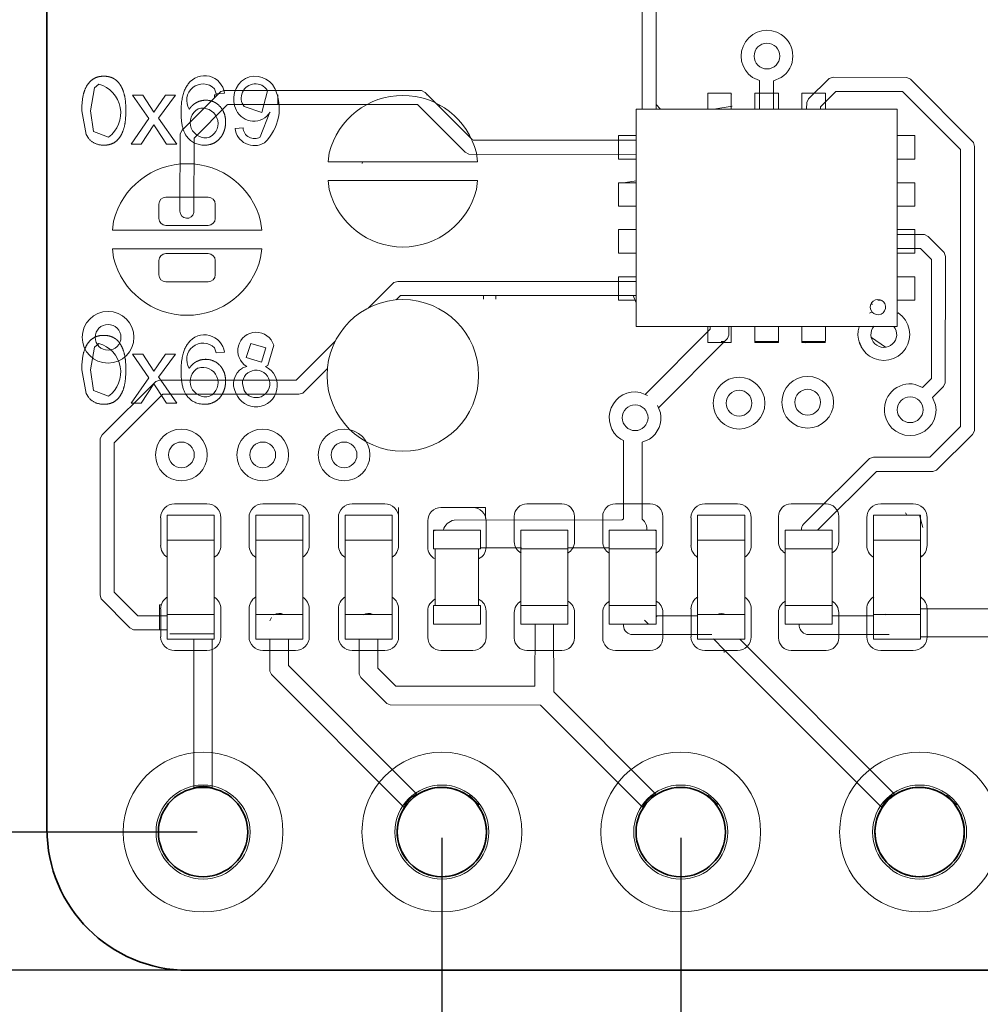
# Model space of a CAD drawing. Header units: millimetres. Extents: x 1876.7 to 1920.2, y 2.1 to 63.1.
# Tile 3 of 7: x 1890.2 to 1900.4, y 15.1 to 25.6. Entities that reach past the tile are written whole.
import ezdxf

# ---------------------------------------------------------------- set-up
doc = ezdxf.new("R2010")
doc.units = ezdxf.units.MM
doc.header["$MEASUREMENT"] = 0
for name, color, linetype, lineweight in [('尺寸线层', 3, 'Continuous', 18), ('粗实线层', 7, 'Continuous', 35), ('细实线层', 7, 'Continuous', 18)]:
    doc.layers.add(name, color=color, linetype=linetype, lineweight=lineweight)
doc.styles.add('标准', font='simfang.ttf', dxfattribs={"width": 0.667})
doc.dimstyles.new('STANDARD_ACAD', dxfattribs={"dimtxt": 0.18, "dimasz": 0.18, "dimexe": 0.18, "dimexo": 0.0625, "dimgap": 0.09, "dimtad": 0, "dimtih": 1, "dimtoh": 1, "dimdec": 4, "dimzin": 0, "dimdsep": 46, "dimtxsty": 'Standard', "dimcen": 0.09, "dimadec": 0, "dimazin": 0, "dimtfac": 1, "dimtdec": 4, "dimtofl": 0, "dimtmove": 0, "dimatfit": 3, "dimfxl": 1, "dimtolj": 1, "dimtzin": 0, "dimarcsym": 0})

# ---------------------------------------------------------------- blocks, each defined once
blk = doc.blocks.new('*D79')
at = {"layer": 'Defpoints', "color": 0, "transparency": 16777216}
for p in [(1891.966, 31.453), (1885.069, 15.453), (1891.966, 15.453)]:
    blk.add_point(p, dxfattribs=at)
at = {"layer": '尺寸线层', "color": 0, "lineweight": -2, "transparency": 16777216}
for p, q in [((1891.903, 31.453), (1884.889, 31.453)), ((1885.069, 29.453), (1885.069, 24.554)), ((1885.069, 17.453), (1885.069, 22.351)), ((1891.903, 15.453), (1884.889, 15.453))]:
    blk.add_line(p, q, dxfattribs=at)
at = {"layer": '尺寸线层', "color": 0, "transparency": 16777216}
for points in [[(1884.736, 29.453), (1885.402, 29.453), (1885.069, 31.453)], [(1884.736, 17.453), (1885.402, 17.453), (1885.069, 15.453)]]:
    blk.add_solid(points, dxfattribs=at)
at = {"layer": '尺寸线层', "color": 0, "transparency": 16777216, "insert": (1885.069, 23.453), "char_height": 2, "attachment_point": 5, "style": '标准'}
blk.add_mtext('\\A1;16', dxfattribs=at)
blk = doc.blocks.new('*D105')
at = {"layer": 'Defpoints', "color": 0, "transparency": 16777216}
for p in [(1887.875, 31.453), (1892.966, 31.453), (1892.966, 28.953)]:
    blk.add_point(p, dxfattribs=at)
at = {"layer": '尺寸线层', "color": 0, "lineweight": -2, "transparency": 16777216}
for p, q in [((1887.875, 33.453), (1887.875, 35.453)), ((1892.903, 31.453), (1887.695, 31.453)), ((1892.903, 28.953), (1887.695, 28.953)), ((1887.875, 26.953), (1887.875, 24.953))]:
    blk.add_line(p, q, dxfattribs=at)
at = {"layer": '尺寸线层', "color": 0, "transparency": 16777216}
for points in [[(1887.542, 33.453), (1888.208, 33.453), (1887.875, 31.453)], [(1887.542, 26.953), (1888.208, 26.953), (1887.875, 28.953)]]:
    blk.add_solid(points, dxfattribs=at)
at = {"layer": '尺寸线层', "color": 0, "transparency": 16777216, "insert": (1887.875, 30.203), "char_height": 2, "attachment_point": 5, "style": '标准'}
blk.add_mtext('\\A1;2.5', dxfattribs=at)
blk = doc.blocks.new('*D106')
at = {"layer": 'Defpoints', "color": 0, "transparency": 16777216}
for p in [(1892.126, 16.923), (1889.489, 15.453), (1892.126, 15.453)]:
    blk.add_point(p, dxfattribs=at)
at = {"layer": '尺寸线层', "color": 0, "lineweight": -2, "transparency": 16777216}
for p, q in [((1889.489, 18.923), (1889.489, 20.923)), ((1892.063, 16.923), (1889.309, 16.923)), ((1892.063, 15.453), (1889.309, 15.453)), ((1889.489, 13.453), (1889.489, 11.453)), ((1889.489, 11.453), (1887.489, 11.453))]:
    blk.add_line(p, q, dxfattribs=at)
at = {"layer": '尺寸线层', "color": 0, "transparency": 16777216}
for points in [[(1889.156, 18.923), (1889.823, 18.923), (1889.489, 16.923)], [(1889.156, 13.453), (1889.823, 13.453), (1889.489, 15.453)]]:
    blk.add_solid(points, dxfattribs=at)
at = {"layer": '尺寸线层', "color": 0, "transparency": 16777216, "insert": (1885.616, 11.453), "char_height": 2, "attachment_point": 5, "style": '标准'}
blk.add_mtext('\\A1;1.47', dxfattribs=at)
blk = doc.blocks.new('*D107')
at = {"layer": 'Defpoints', "color": 0, "transparency": 16777216}
for p in [(1894.666, 16.923), (1897.206, 16.923), (1897.206, 13.638)]:
    blk.add_point(p, dxfattribs=at)
at = {"layer": '尺寸线层', "color": 0, "lineweight": -2, "transparency": 16777216}
for p, q in [((1894.666, 16.86), (1894.666, 13.458)), ((1897.206, 16.86), (1897.206, 13.458)), ((1892.666, 13.638), (1890.666, 13.638)), ((1899.206, 13.638), (1901.206, 13.638))]:
    blk.add_line(p, q, dxfattribs=at)
at = {"layer": '尺寸线层', "color": 0, "transparency": 16777216}
for points in [[(1892.666, 13.971), (1892.666, 13.304), (1894.666, 13.638)], [(1899.206, 13.971), (1899.206, 13.304), (1897.206, 13.638)]]:
    blk.add_solid(points, dxfattribs=at)
at = {"layer": '尺寸线层', "color": 0, "transparency": 16777216, "insert": (1895.936, 11.813), "char_height": 2, "attachment_point": 5, "style": '标准'}
blk.add_mtext('\\A1;2.54', dxfattribs=at)

msp = doc.modelspace()

# ---------------------------------------------------------------- linework, layer by layer
at = {"layer": '粗实线层'}
for p, q in [((1890.466, 29.953), (1890.466, 16.953)), ((1891.966, 15.453), (1904.966, 15.453))]:
    msp.add_line(p, q, dxfattribs=at)
for centre in [(1892.126, 16.923), (1894.666, 16.923), (1897.206, 16.923), (1899.746, 16.923)]:
    msp.add_circle(centre, 0.475, dxfattribs=at)
at = {"layer": '粗实线层', "extrusion": (0, 0, -1)}
for centre in [(-1892.126, 16.923), (-1897.206, 16.923)]:
    msp.add_circle(centre, 0.475, dxfattribs=at)
for centre, start, end in [((-1894.666, 16.923), 63, 153), ((-1899.746, 16.923), 63, 153), ((-1894.666, 16.923), 153, 63), ((-1899.746, 16.923), 270, 63), ((-1899.746, 16.923), 153, 243), ((-1899.746, 16.923), 243, 270)]:
    msp.add_arc(centre, 0.475, start, end, dxfattribs=at)
at = {"layer": '粗实线层'}
msp.add_arc((1891.966, 16.953), 1.5, 180, 270, dxfattribs=at)
at = {"layer": '细实线层'}
for p, q in [((1896.795, 24.61), (1896.796, 25.931)), ((1896.944, 25.885), (1896.943, 24.612)), ((1898.044, 24.913), (1897.97, 24.944)), ((1898.275, 24.944), (1898.194, 24.91)), ((1898.566, 24.719), (1898.784, 24.935)), ((1898.784, 24.935), (1898.826, 24.948)), ((1898.826, 24.948), (1899.61, 24.946)), ((1899.61, 24.946), (1899.649, 24.926)), ((1899.649, 24.926), (1900.318, 24.254)), ((1890.928, 24.592), (1890.973, 24.835)), ((1890.973, 24.835), (1891.017, 24.874)), ((1892.248, 24.826), (1892.266, 24.773)), ((1898.044, 24.611), (1898.044, 24.913)), ((1898.194, 24.91), (1898.193, 24.61)), ((1891.485, 24.758), (1891.375, 24.758)), ((1891.375, 24.758), (1891.551, 24.508)), ((1891.565, 24.636), (1891.485, 24.758)), ((1891.728, 24.758), (1891.641, 24.635)), ((1891.654, 24.513), (1891.834, 24.758)), ((1891.834, 24.758), (1891.728, 24.758)), ((1891.903, 24.386), (1892.314, 24.795)), ((1892.248, 24.762), (1892.281, 24.762)), ((1892.248, 24.729), (1892.248, 24.762)), ((1892.266, 24.773), (1892.354, 24.78)), ((1892.314, 24.795), (1892.356, 24.808)), ((1892.356, 24.808), (1892.898, 24.807)), ((1892.812, 24.805), (1892.752, 24.574)), ((1892.905, 24.807), (1894.45, 24.806)), ((1892.923, 24.658), (1892.923, 24.762)), ((1894.45, 24.806), (1894.489, 24.786)), ((1894.489, 24.786), (1894.991, 24.284)), ((1894.503, 24.762), (1894.51, 24.762)), ((1897.494, 24.778), (1897.744, 24.778)), ((1897.494, 24.611), (1897.494, 24.778)), ((1897.744, 24.778), (1897.744, 24.61)), ((1897.748, 24.762), (1897.751, 24.762)), ((1897.994, 24.61), (1897.994, 24.778)), ((1897.994, 24.778), (1898.244, 24.778)), ((1898.244, 24.778), (1898.244, 24.613)), ((1898.494, 24.61), (1898.494, 24.778)), ((1898.494, 24.778), (1898.744, 24.778)), ((1898.546, 24.681), (1898.566, 24.719)), ((1898.857, 24.798), (1898.694, 24.635)), ((1898.744, 24.778), (1898.744, 24.61)), ((1899.565, 24.798), (1898.857, 24.798)), ((1900.181, 24.181), (1899.565, 24.798)), ((1891.601, 24.578), (1891.565, 24.636)), ((1891.641, 24.635), (1891.601, 24.578)), ((1892.387, 24.658), (1892.031, 24.301)), ((1892.817, 24.658), (1892.389, 24.658)), ((1892.752, 24.574), (1892.562, 24.636)), ((1894.405, 24.658), (1892.821, 24.658)), ((1894.913, 24.15), (1894.405, 24.658)), ((1894.64, 24.652), (1894.64, 24.634)), ((1899.507, 24.61), (1896.732, 24.61)), ((1896.732, 24.61), (1896.732, 22.299)), ((1896.801, 24.61), (1896.795, 24.614)), ((1896.943, 24.66), (1896.991, 24.61)), ((1897.753, 24.64), (1897.557, 24.61)), ((1898.545, 24.611), (1898.546, 24.681)), ((1898.694, 24.635), (1898.694, 24.61)), ((1899.507, 22.299), (1899.507, 24.61)), ((1890.837, 24.592), (1890.883, 24.34)), ((1890.96, 24.372), (1890.928, 24.592)), ((1891.551, 24.508), (1891.361, 24.238)), ((1891.847, 24.238), (1891.654, 24.513)), ((1892.838, 24.576), (1892.734, 24.313)), ((1891.467, 24.238), (1891.604, 24.443)), ((1891.604, 24.443), (1891.632, 24.4)), ((1891.632, 24.4), (1891.739, 24.238)), ((1892.552, 24.412), (1892.467, 24.404)), ((1890.883, 24.34), (1890.908, 24.3)), ((1891.122, 24.31), (1890.96, 24.372)), ((1891.881, 23.523), (1891.882, 24.347)), ((1891.882, 24.347), (1891.903, 24.386)), ((1892.031, 24.301), (1892.029, 23.508)), ((1896.544, 24.328), (1896.736, 24.328)), ((1896.544, 24.078), (1896.544, 24.328)), ((1899.51, 24.328), (1899.694, 24.328)), ((1899.694, 24.328), (1899.694, 24.078)), ((1891.361, 24.238), (1891.467, 24.238)), ((1891.739, 24.238), (1891.847, 24.238)), ((1894.997, 24.278), (1896.732, 24.278)), ((1899.511, 24.246), (1899.507, 24.246)), ((1900.318, 24.254), (1900.331, 24.213)), ((1900.331, 24.213), (1900.329, 21.188)), ((1893.457, 24.049), (1893.469, 24.145)), ((1894.951, 24.129), (1894.913, 24.15)), ((1896.737, 24.128), (1894.951, 24.129)), ((1895.033, 24.145), (1895.045, 24.049)), ((1900.181, 21.234), (1900.181, 24.181)), ((1895.045, 24.049), (1893.457, 24.049)), ((1893.817, 24.031), (1893.823, 24.049)), ((1896.733, 24.078), (1896.544, 24.078)), ((1899.694, 24.078), (1899.507, 24.078)), ((1893.469, 23.754), (1893.457, 23.85)), ((1893.457, 23.85), (1895.045, 23.85)), ((1895.045, 23.85), (1895.033, 23.754)), ((1896.544, 23.577), (1896.544, 23.827)), ((1896.544, 23.827), (1896.732, 23.827)), ((1896.619, 23.829), (1896.733, 23.848)), ((1899.507, 23.827), (1899.694, 23.827)), ((1899.694, 23.827), (1899.694, 23.577)), ((1891.731, 23.673), (1892.181, 23.673)), ((1896.736, 23.726), (1896.733, 23.725)), ((1891.656, 23.598), (1891.656, 23.448)), ((1892.256, 23.598), (1892.256, 23.448)), ((1896.737, 23.577), (1896.544, 23.577)), ((1899.694, 23.577), (1899.51, 23.577)), ((1891.162, 23.322), (1891.174, 23.418)), ((1892.181, 23.373), (1891.731, 23.373)), ((1892.738, 23.418), (1892.75, 23.322)), ((1892.75, 23.322), (1891.162, 23.322)), ((1896.544, 23.328), (1896.733, 23.328)), ((1896.544, 23.078), (1896.544, 23.328)), ((1896.727, 23.253), (1896.737, 23.253)), ((1899.508, 23.277), (1899.8, 23.276)), ((1899.512, 23.328), (1899.694, 23.328)), ((1899.694, 23.328), (1899.694, 23.078)), ((1899.8, 23.276), (1899.839, 23.256)), ((1899.839, 23.256), (1900.008, 23.084)), ((1891.174, 23.027), (1891.162, 23.123)), ((1891.162, 23.123), (1892.75, 23.123)), ((1891.731, 23.073), (1892.181, 23.073)), ((1892.75, 23.123), (1892.738, 23.027)), ((1896.732, 23.078), (1896.544, 23.078)), ((1899.755, 23.128), (1899.507, 23.128)), ((1899.511, 23.067), (1899.507, 23.067)), ((1899.694, 23.078), (1899.508, 23.078)), ((1899.871, 23.011), (1899.755, 23.128)), ((1900.008, 23.084), (1900.021, 23.043)), ((1900.021, 23.043), (1900.019, 21.698)), ((1891.656, 22.848), (1891.656, 22.998)), ((1892.256, 22.998), (1892.256, 22.848)), ((1899.871, 21.744), (1899.871, 23.011)), ((1896.544, 22.577), (1896.544, 22.827)), ((1896.544, 22.827), (1896.737, 22.827)), ((1899.51, 22.827), (1899.694, 22.827)), ((1899.694, 22.827), (1899.694, 22.577)), ((1892.181, 22.773), (1891.731, 22.773)), ((1893.882, 22.493), (1894.154, 22.765)), ((1894.154, 22.765), (1894.196, 22.777)), ((1894.196, 22.777), (1896.733, 22.776)), ((1894.227, 22.627), (1894.18, 22.581)), ((1896.732, 22.627), (1894.227, 22.627)), ((1895.108, 22.587), (1895.108, 22.627)), ((1895.238, 22.627), (1895.239, 22.587)), ((1896.732, 22.548), (1896.701, 22.627)), ((1899.507, 22.664), (1899.511, 22.664)), ((1896.733, 22.577), (1896.544, 22.577)), ((1899.337, 22.577), (1899.303, 22.577)), ((1899.694, 22.577), (1899.507, 22.577)), ((1899.213, 22.441), (1899.242, 22.453)), ((1899.513, 22.444), (1899.519, 22.441)), ((1896.732, 22.299), (1899.507, 22.299)), ((1897.494, 22.128), (1897.494, 22.299)), ((1897.519, 22.268), (1897.52, 22.299)), ((1897.717, 22.3), (1897.717, 22.207)), ((1897.744, 22.299), (1897.744, 22.128)), ((1897.994, 22.128), (1897.994, 22.299)), ((1898.244, 22.301), (1898.244, 22.128)), ((1898.494, 22.128), (1898.494, 22.299)), ((1898.744, 22.299), (1898.744, 22.138)), ((1896.827, 21.575), (1897.519, 22.268)), ((1897.717, 22.207), (1897.703, 22.171)), ((1899.105, 22.288), (1899.101, 22.288)), ((1890.973, 22.08), (1891.017, 22.119)), ((1892.585, 21.967), (1892.633, 22.119)), ((1892.633, 22.119), (1892.794, 22.07)), ((1892.814, 21.883), (1892.878, 22.099)), ((1893.115, 21.728), (1893.535, 22.147)), ((1897.703, 22.171), (1896.969, 21.434)), ((1897.744, 22.128), (1897.494, 22.128)), ((1897.637, 22.138), (1897.672, 22.138)), ((1897.994, 22.138), (1898.245, 22.138)), ((1898.244, 22.128), (1897.994, 22.128)), ((1898.744, 22.128), (1898.494, 22.128)), ((1898.499, 22.138), (1898.743, 22.138)), ((1898.535, 22.126), (1898.519, 22.138)), ((1899.105, 22.138), (1899.125, 22.089)), ((1899.385, 22.077), (1899.235, 22.181)), ((1890.928, 21.837), (1890.973, 22.08)), ((1891.485, 22.003), (1891.375, 22.003)), ((1891.375, 22.003), (1891.551, 21.754)), ((1891.565, 21.882), (1891.485, 22.003)), ((1891.728, 22.003), (1891.641, 21.881)), ((1891.654, 21.759), (1891.834, 22.003)), ((1891.834, 22.003), (1891.728, 22.003)), ((1892.248, 22.071), (1892.266, 22.019)), ((1892.266, 22.019), (1892.354, 22.026)), ((1892.794, 22.07), (1892.747, 21.919)), ((1899.6, 22.069), (1899.592, 22.068)), ((1891.601, 21.823), (1891.565, 21.882)), ((1891.641, 21.881), (1891.601, 21.823)), ((1892.747, 21.919), (1892.585, 21.967)), ((1892.791, 21.873), (1892.814, 21.883)), ((1890.837, 21.837), (1890.883, 21.585)), ((1890.96, 21.617), (1890.928, 21.837)), ((1892.59, 21.873), (1892.547, 21.857)), ((1893.449, 21.851), (1893.187, 21.59)), ((1891.053, 21.146), (1891.624, 21.715)), ((1891.551, 21.754), (1891.361, 21.483)), ((1891.467, 21.483), (1891.604, 21.689)), ((1891.604, 21.689), (1891.632, 21.645)), ((1891.624, 21.715), (1891.666, 21.728)), ((1891.672, 21.734), (1891.654, 21.759)), ((1891.666, 21.728), (1892.83, 21.728)), ((1891.847, 21.483), (1891.676, 21.728)), ((1892.562, 21.617), (1892.544, 21.691)), ((1892.836, 21.728), (1893.115, 21.728)), ((1899.699, 21.682), (1899.777, 21.65)), ((1899.777, 21.65), (1899.871, 21.744)), ((1900.019, 21.698), (1899.999, 21.659)), ((1890.883, 21.585), (1890.908, 21.546)), ((1891.122, 21.556), (1890.96, 21.617)), ((1891.697, 21.578), (1891.181, 21.061)), ((1891.632, 21.645), (1891.739, 21.483)), ((1893.146, 21.578), (1891.697, 21.578)), ((1893.187, 21.59), (1893.146, 21.578)), ((1896.774, 21.597), (1896.827, 21.575)), ((1896.852, 21.565), (1896.827, 21.575)), ((1899.999, 21.659), (1899.883, 21.544)), ((1891.361, 21.483), (1891.467, 21.483)), ((1891.739, 21.483), (1891.847, 21.483)), ((1899.883, 21.544), (1899.915, 21.466)), ((1896.969, 21.434), (1896.958, 21.459)), ((1896.969, 21.434), (1896.99, 21.381)), ((1899.855, 20.908), (1900.181, 21.234)), ((1900.309, 21.149), (1899.927, 20.77)), ((1900.329, 21.188), (1900.309, 21.149)), ((1891.031, 19.443), (1891.032, 21.107)), ((1891.032, 21.107), (1891.053, 21.146)), ((1891.181, 21.061), (1891.181, 19.474)), ((1896.596, 21.087), (1896.568, 21.099)), ((1896.596, 20.414), (1896.596, 21.087)), ((1896.874, 21.099), (1896.796, 21.067)), ((1896.796, 21.067), (1896.796, 20.416)), ((1898.513, 20.196), (1899.214, 20.895)), ((1899.214, 20.895), (1899.256, 20.908)), ((1899.256, 20.908), (1899.855, 20.908)), ((1899.287, 20.758), (1898.662, 20.134)), ((1899.886, 20.758), (1899.287, 20.758)), ((1899.927, 20.77), (1899.886, 20.758)), ((1891.823, 20.413), (1892.168, 20.413)), ((1892.763, 20.413), (1893.108, 20.413)), ((1893.713, 20.413), (1894.058, 20.413)), ((1894.204, 20.265), (1894.204, 20.373)), ((1894.656, 20.373), (1894.996, 20.373)), ((1894.996, 20.373), (1895.131, 20.373)), ((1895.131, 20.373), (1895.131, 20.255)), ((1895.571, 20.413), (1895.941, 20.413)), ((1896.511, 20.413), (1896.881, 20.413)), ((1896.596, 20.254), (1896.596, 20.408)), ((1896.796, 20.409), (1896.796, 20.251)), ((1897.463, 20.413), (1897.808, 20.413)), ((1898.381, 20.413), (1898.751, 20.413)), ((1899.333, 20.413), (1899.678, 20.413)), ((1899.612, 20.293), (1899.596, 20.318)), ((1891.676, 19.97), (1891.676, 20.265)), ((1891.746, 20.292), (1891.746, 20.246)), ((1892.246, 20.292), (1891.746, 20.292)), ((1891.746, 20.246), (1891.746, 20.074)), ((1892.246, 20.246), (1892.246, 20.292)), ((1892.246, 20.246), (1892.246, 20.074)), ((1892.316, 20.265), (1892.316, 19.97)), ((1892.616, 19.97), (1892.616, 20.265)), ((1892.686, 20.292), (1892.686, 20.246)), ((1893.186, 20.292), (1892.686, 20.292)), ((1892.686, 20.246), (1892.686, 20.074)), ((1893.186, 20.246), (1893.186, 20.292)), ((1893.186, 20.246), (1893.186, 20.074)), ((1893.256, 20.265), (1893.256, 19.97)), ((1893.566, 20.265), (1893.566, 19.97)), ((1893.636, 20.292), (1893.636, 20.246)), ((1894.136, 20.292), (1893.636, 20.292)), ((1893.636, 20.246), (1893.636, 20.074)), ((1894.136, 20.246), (1894.136, 20.292)), ((1894.136, 20.246), (1894.136, 20.074)), ((1894.206, 20.265), (1894.206, 19.97)), ((1894.516, 19.953), (1894.516, 20.233)), ((1894.796, 20.24), (1896.584, 20.243)), ((1895.136, 20.233), (1895.136, 19.953)), ((1895.436, 20.008), (1895.436, 20.278)), ((1896.076, 20.278), (1896.076, 20.008)), ((1896.376, 20.008), (1896.376, 20.278)), ((1896.584, 20.243), (1896.596, 20.254)), ((1896.796, 20.251), (1896.82, 20.226)), ((1897.016, 20.278), (1897.016, 20.008)), ((1897.316, 20.265), (1897.316, 19.97)), ((1897.386, 20.292), (1897.386, 20.246)), ((1897.886, 20.292), (1897.386, 20.292)), ((1897.386, 20.246), (1897.386, 20.074)), ((1897.886, 20.246), (1897.886, 20.292)), ((1897.886, 20.246), (1897.886, 20.074)), ((1897.956, 20.265), (1897.956, 19.97)), ((1898.246, 20.008), (1898.246, 20.278)), ((1898.886, 20.278), (1898.886, 20.008)), ((1899.186, 20.265), (1899.186, 19.97)), ((1899.256, 20.292), (1899.256, 20.246)), ((1899.756, 20.292), (1899.256, 20.292)), ((1899.256, 20.246), (1899.256, 20.074)), ((1899.744, 20.292), (1899.781, 20.162)), ((1899.756, 20.246), (1899.756, 20.292)), ((1899.756, 20.246), (1899.756, 20.074)), ((1899.826, 20.265), (1899.826, 19.97)), ((1894.596, 20.133), (1894.576, 20.133)), ((1894.576, 19.933), (1894.576, 20.133)), ((1894.586, 20.133), (1894.596, 20.126)), ((1895.056, 20.133), (1894.596, 20.133)), ((1895.076, 20.133), (1895.056, 20.133)), ((1895.076, 19.933), (1895.076, 20.133)), ((1895.506, 20.133), (1895.506, 20.098)), ((1896.006, 20.133), (1895.506, 20.133)), ((1896.006, 20.098), (1896.006, 20.133)), ((1896.446, 20.133), (1896.446, 20.098)), ((1896.946, 20.133), (1896.446, 20.133)), ((1896.926, 20.133), (1896.948, 20.122)), ((1896.946, 20.098), (1896.946, 20.133)), ((1898.316, 20.133), (1898.316, 20.098)), ((1898.816, 20.133), (1898.316, 20.133)), ((1898.816, 20.098), (1898.816, 20.133)), ((1891.746, 20.074), (1891.746, 20.028)), ((1892.246, 20.028), (1891.746, 20.028)), ((1891.746, 20.028), (1891.746, 19.237)), ((1892.246, 20.074), (1892.246, 20.028)), ((1892.246, 20.028), (1892.246, 19.237)), ((1892.686, 20.074), (1892.686, 20.028)), ((1893.186, 20.028), (1892.686, 20.028)), ((1892.686, 20.028), (1892.686, 19.237)), ((1893.186, 20.074), (1893.186, 20.028)), ((1893.186, 20.028), (1893.186, 19.237)), ((1893.636, 20.074), (1893.636, 20.028)), ((1894.136, 20.028), (1893.636, 20.028)), ((1893.636, 20.028), (1893.636, 19.237)), ((1894.136, 20.074), (1894.136, 20.028)), ((1894.136, 20.028), (1894.136, 19.237)), ((1895.506, 20.098), (1895.506, 19.968)), ((1896.006, 20.098), (1896.006, 19.968)), ((1896.446, 20.098), (1896.446, 19.968)), ((1896.946, 20.098), (1896.946, 19.968)), ((1897.386, 20.074), (1897.386, 20.028)), ((1897.886, 20.028), (1897.386, 20.028)), ((1897.386, 20.028), (1897.386, 19.237)), ((1897.886, 20.074), (1897.886, 20.028)), ((1897.886, 20.028), (1897.886, 19.237)), ((1898.316, 20.098), (1898.316, 19.968)), ((1898.816, 20.098), (1898.816, 19.968)), ((1899.256, 20.074), (1899.256, 20.028)), ((1899.256, 20.028), (1899.256, 19.237)), ((1899.756, 20.028), (1899.256, 20.028)), ((1899.756, 20.074), (1899.756, 20.028)), ((1899.756, 20.028), (1899.756, 19.237)), ((1894.576, 19.933), (1894.596, 19.933)), ((1894.596, 19.333), (1894.596, 19.933)), ((1894.596, 19.933), (1895.056, 19.933)), ((1895.056, 19.933), (1895.076, 19.933)), ((1895.056, 19.933), (1895.056, 19.333)), ((1895.511, 19.945), (1895.077, 19.945)), ((1895.506, 19.968), (1895.506, 19.933)), ((1896.006, 19.933), (1895.506, 19.933)), ((1895.506, 19.933), (1895.506, 19.333)), ((1896.006, 19.968), (1896.006, 19.933)), ((1896.446, 19.945), (1896.006, 19.945)), ((1896.006, 19.933), (1896.006, 19.333)), ((1896.446, 19.968), (1896.446, 19.933)), ((1896.946, 19.933), (1896.446, 19.933)), ((1896.446, 19.933), (1896.446, 19.333)), ((1896.946, 19.968), (1896.946, 19.933)), ((1896.946, 19.933), (1896.946, 19.333)), ((1898.316, 19.968), (1898.316, 19.933)), ((1898.816, 19.933), (1898.316, 19.933)), ((1898.316, 19.933), (1898.316, 19.333)), ((1898.816, 19.968), (1898.816, 19.933)), ((1898.816, 19.933), (1898.816, 19.333)), ((1899.768, 19.853), (1899.756, 19.868)), ((1891.181, 19.474), (1891.432, 19.223)), ((1891.043, 19.401), (1891.031, 19.443)), ((1891.348, 19.094), (1891.043, 19.401)), ((1891.664, 19.337), (1891.682, 19.337)), ((1891.664, 19.073), (1891.664, 19.337)), ((1891.676, 19), (1891.676, 19.295)), ((1892.316, 19.295), (1892.316, 19)), ((1892.616, 19), (1892.616, 19.295)), ((1893.256, 19.295), (1893.256, 19)), ((1893.566, 19.295), (1893.566, 19)), ((1894.206, 19.295), (1894.206, 19)), ((1894.516, 18.993), (1894.516, 19.273)), ((1894.596, 19.333), (1894.576, 19.333)), ((1894.576, 19.133), (1894.576, 19.333)), ((1895.056, 19.333), (1894.596, 19.333)), ((1895.076, 19.333), (1895.056, 19.333)), ((1895.076, 19.133), (1895.076, 19.333)), ((1895.136, 19.273), (1895.136, 18.993)), ((1896.006, 19.333), (1895.506, 19.333)), ((1895.506, 19.333), (1895.506, 19.298)), ((1895.506, 19.298), (1895.506, 19.168)), ((1896.006, 19.333), (1896.006, 19.298)), ((1896.006, 19.298), (1896.006, 19.168)), ((1896.946, 19.333), (1896.446, 19.333)), ((1896.446, 19.333), (1896.446, 19.298)), ((1896.446, 19.298), (1896.446, 19.168)), ((1896.946, 19.333), (1896.946, 19.298)), ((1896.946, 19.298), (1896.946, 19.168)), ((1897.316, 19.295), (1897.316, 19)), ((1897.956, 19.295), (1897.956, 19)), ((1898.816, 19.333), (1898.316, 19.333)), ((1898.316, 19.333), (1898.316, 19.298)), ((1898.316, 19.298), (1898.316, 19.168)), ((1898.816, 19.333), (1898.816, 19.298)), ((1898.816, 19.298), (1898.816, 19.168)), ((1899.186, 19.295), (1899.186, 19)), ((1899.759, 19.295), (1900.707, 19.296)), ((1899.826, 19.295), (1899.826, 19)), ((1891.432, 19.223), (1891.746, 19.222)), ((1892.246, 19.237), (1891.746, 19.237)), ((1891.746, 19.237), (1891.746, 19.191)), ((1891.746, 19.191), (1891.746, 19.019)), ((1892.246, 19.237), (1892.246, 19.191)), ((1892.246, 19.191), (1892.246, 19.019)), ((1892.686, 19.237), (1892.686, 19.191)), ((1893.186, 19.237), (1892.686, 19.237)), ((1892.686, 19.191), (1892.686, 19.019)), ((1892.838, 19.167), (1892.853, 19.203)), ((1893.186, 19.237), (1893.186, 19.191)), ((1893.186, 19.191), (1893.186, 19.019)), ((1893.636, 19.237), (1893.636, 19.191)), ((1894.136, 19.237), (1893.636, 19.237)), ((1893.636, 19.191), (1893.636, 19.019)), ((1894.136, 19.237), (1894.136, 19.191)), ((1894.136, 19.191), (1894.136, 19.019)), ((1895.436, 19.258), (1895.436, 18.988)), ((1895.506, 19.168), (1895.506, 19.133)), ((1896.006, 19.168), (1896.006, 19.133)), ((1896.076, 19.258), (1896.076, 18.988)), ((1896.376, 19.258), (1896.376, 18.988)), ((1896.446, 19.168), (1896.446, 19.133)), ((1896.863, 19.133), (1896.822, 19.174)), ((1896.946, 19.222), (1896.954, 19.216)), ((1896.946, 19.168), (1896.946, 19.133)), ((1897.386, 19.222), (1896.951, 19.221)), ((1897.016, 19.258), (1897.016, 18.988)), ((1897.886, 19.237), (1897.386, 19.237)), ((1897.386, 19.237), (1897.386, 19.191)), ((1897.386, 19.191), (1897.386, 19.019)), ((1897.886, 19.237), (1897.886, 19.191)), ((1897.886, 19.191), (1897.886, 19.019)), ((1898.246, 19.258), (1898.246, 18.988)), ((1898.316, 19.168), (1898.316, 19.133)), ((1898.816, 19.221), (1899.256, 19.222)), ((1898.816, 19.168), (1898.816, 19.133)), ((1898.886, 19.258), (1898.886, 18.988)), ((1899.256, 19.237), (1899.256, 19.191)), ((1899.756, 19.237), (1899.256, 19.237)), ((1899.256, 19.191), (1899.256, 19.019)), ((1899.381, 19.231), (1899.388, 19.238)), ((1899.756, 19.237), (1899.756, 19.191)), ((1899.756, 19.191), (1899.756, 19.019)), ((1891.386, 19.074), (1891.348, 19.094)), ((1891.749, 19.073), (1891.386, 19.074)), ((1894.576, 19.133), (1894.596, 19.133)), ((1894.596, 19.133), (1895.056, 19.133)), ((1895.056, 19.133), (1895.076, 19.133)), ((1896.006, 19.133), (1895.506, 19.133)), ((1895.656, 18.473), (1895.658, 19.133)), ((1895.854, 19.133), (1895.856, 18.414)), ((1896.946, 19.133), (1896.446, 19.133)), ((1898.816, 19.133), (1898.316, 19.133)), ((1891.746, 19.019), (1891.746, 18.973)), ((1892.246, 18.973), (1891.746, 18.973)), ((1891.774, 19.031), (1892.246, 19.031)), ((1892.028, 17.397), (1892.028, 18.973)), ((1892.224, 18.973), (1892.224, 17.397)), ((1892.246, 19.019), (1892.246, 18.973)), ((1892.686, 19.019), (1892.686, 18.973)), ((1893.186, 18.973), (1892.686, 18.973)), ((1892.838, 18.633), (1892.838, 18.973)), ((1893.035, 18.977), (1893.036, 18.694)), ((1893.186, 19.019), (1893.186, 18.973)), ((1893.636, 19.019), (1893.636, 18.973)), ((1894.136, 18.973), (1893.636, 18.973)), ((1893.788, 18.603), (1893.788, 18.973)), ((1893.985, 18.973), (1893.986, 18.664)), ((1894.136, 19.019), (1894.136, 18.973)), ((1897.537, 19.023), (1896.676, 19.024)), ((1897.386, 19.019), (1897.386, 18.973)), ((1897.886, 18.973), (1897.386, 18.973)), ((1897.672, 18.858), (1897.553, 18.977)), ((1897.839, 18.971), (1899.48, 17.327)), ((1897.886, 19.019), (1897.886, 18.973)), ((1899.423, 19.023), (1898.546, 19.024)), ((1899.256, 19.019), (1899.256, 18.973)), ((1899.756, 18.973), (1899.256, 18.973)), ((1899.756, 19.019), (1899.756, 18.973)), ((1903.076, 18.998), (1899.761, 19)), ((1892.168, 18.853), (1891.823, 18.853)), ((1893.108, 18.853), (1892.763, 18.853)), ((1894.058, 18.853), (1893.713, 18.853)), ((1894.996, 18.853), (1894.656, 18.853)), ((1895.941, 18.853), (1895.571, 18.853)), ((1896.881, 18.853), (1896.511, 18.853)), ((1897.808, 18.853), (1897.463, 18.853)), ((1897.669, 18.85), (1897.669, 18.831)), ((1899.341, 17.188), (1897.679, 18.851)), ((1898.751, 18.853), (1898.381, 18.853)), ((1899.678, 18.853), (1899.333, 18.853)), ((1893.036, 18.694), (1894.4, 17.327)), ((1893.986, 18.664), (1894.177, 18.473)), ((1892.853, 18.597), (1892.838, 18.633)), ((1894.261, 17.188), (1892.853, 18.597)), ((1893.803, 18.567), (1893.788, 18.603)), ((1894.08, 18.289), (1893.803, 18.567)), ((1894.177, 18.473), (1895.656, 18.473)), ((1895.856, 18.414), (1896.94, 17.327)), ((1894.116, 18.274), (1894.08, 18.289)), ((1895.714, 18.273), (1894.116, 18.274)), ((1896.801, 17.188), (1895.714, 18.273)), ((1892.063, 17.406), (1892.028, 17.397)), ((1892.126, 17.41), (1892.063, 17.406)), ((1892.189, 17.406), (1892.126, 17.41)), ((1892.224, 17.397), (1892.189, 17.406)), ((1894.952, 17.315), (1894.962, 17.309)), ((1894.962, 17.309), (1895.052, 17.219)), ((1897.492, 17.315), (1897.502, 17.309)), ((1897.502, 17.309), (1897.592, 17.219)), ((1900.032, 17.315), (1900.042, 17.309)), ((1900.042, 17.309), (1900.132, 17.219)), ((1895.052, 17.219), (1895.058, 17.21)), ((1897.592, 17.219), (1897.598, 17.21)), ((1900.132, 17.219), (1900.138, 17.21))]:
    msp.add_line(p, q, dxfattribs=at)
at = {"layer": '细实线层', "extrusion": (0, 0, -1)}
for centre, radius in [((-1898.123, 25.173), 0.137), ((-1891.116, 22.183), 0.275), ((-1891.116, 22.183), 0.137), ((-1897.826, 21.483), 0.275), ((-1898.556, 21.493), 0.275), ((-1897.826, 21.483), 0.137), ((-1898.556, 21.493), 0.137), ((-1896.721, 21.328), 0.137), ((-1899.646, 21.413), 0.137), ((-1891.896, 20.933), 0.275), ((-1892.761, 20.933), 0.275), ((-1893.626, 20.933), 0.275), ((-1891.896, 20.933), 0.137), ((-1892.761, 20.933), 0.137), ((-1893.626, 20.933), 0.137), ((-1892.126, 16.923), 0.85), ((-1894.666, 16.923), 0.85), ((-1897.206, 16.923), 0.85), ((-1899.746, 16.923), 0.85), ((-1892.126, 16.923), 0.5), ((-1894.666, 16.923), 0.5), ((-1897.206, 16.923), 0.5), ((-1899.746, 16.923), 0.5)]:
    msp.add_circle(centre, radius, dxfattribs=at)
at = {"layer": '细实线层'}
msp.add_circle((1894.251, 21.778), 0.806, dxfattribs=at)
at = {"layer": '细实线层', "extrusion": (0, 0, -1)}
for centre, radius, start, end in [((-1898.123, 25.173), 0.275, 303.75, 123.75), ((-1898.123, 25.173), 0.275, 123.75, 236.25), ((-1890.933, 24.567), 0.318, 105.2388, 233.681), ((-1892.126, 24.703), 0.174, 326.9907, 134.9229), ((-1892.683, 24.727), 0.151, 323.0115, 146.7434), ((-1894.251, 23.949), 0.806, 14.0311, 165.9689), ((-1892.152, 24.468), 0.163, 254.3858, 61.2084), ((-1892.124, 24.457), 0.162, 71.7964, 243.7977), ((-1892.673, 24.417), 0.121, 239.7314, 357.4837), ((-1891.956, 23.223), 0.806, 14.0311, 165.9689), ((-1891.731, 23.598), 0.075, 0, 90), ((-1892.181, 23.598), 0.075, 90, 180), ((-1894.251, 23.949), 0.806, 194.0315, 345.9685), ((-1891.956, 23.523), 0.075, 191.2501, 0.0001), ((-1891.731, 23.448), 0.075, 270, 360), ((-1892.181, 23.448), 0.075, 180, 270), ((-1891.731, 22.998), 0.075, 0, 90), ((-1892.181, 22.998), 0.075, 90, 180), ((-1891.956, 23.223), 0.806, 194.0315, 345.9685), ((-1891.731, 22.848), 0.075, 270, 360), ((-1892.181, 22.848), 0.075, 180, 270), ((-1899.303, 22.504), 0.0812, 153, 90), ((-1899.326, 22.571), 0.0928, 333, 346.5966), ((-1899.303, 22.504), 0.0812, 90, 153), ((-1899.366, 22.213), 0.275, 123.75, 303.75), ((-1899.366, 22.213), 0.137, 140.7256, 40.7785), ((-1899.366, 22.213), 0.275, 303.75, 17.407), ((-1890.933, 21.812), 0.318, 105.2388, 233.681), ((-1892.126, 21.948), 0.174, 326.9907, 134.9229), ((-1892.124, 21.702), 0.162, 71.7964, 243.7977), ((-1892.152, 21.714), 0.163, 254.3858, 61.2084), ((-1892.69, 21.688), 0.146, 1.1307, 331.2426), ((-1899.646, 21.413), 0.275, 348.75, 101.25), ((-1896.721, 21.328), 0.275, 303.75, 101.25), ((-1899.646, 21.413), 0.275, 168.75, 348.75), ((-1896.721, 21.328), 0.275, 168.75, 236.25), ((-1891.823, 20.265), 0.148, 0.0003, 89.9997), ((-1892.168, 20.265), 0.148, 90.0003, 179.9997), ((-1892.763, 20.265), 0.148, 0.0003, 89.9997), ((-1893.108, 20.265), 0.148, 90.0003, 179.9997), ((-1893.713, 20.265), 0.148, 0.0003, 89.9997), ((-1894.058, 20.265), 0.148, 90.0003, 179.9997), ((-1894.656, 20.233), 0.14, 359.9999, 90.0001), ((-1894.996, 20.233), 0.14, 89.9999, 180.0001), ((-1895.571, 20.278), 0.135, 0.0006, 89.9994), ((-1895.941, 20.278), 0.135, 90.0006, 179.9994), ((-1896.511, 20.278), 0.135, 0.0006, 89.9994), ((-1896.881, 20.278), 0.135, 90.0006, 179.9994), ((-1897.463, 20.265), 0.148, 0.0003, 89.9997), ((-1897.808, 20.265), 0.148, 90.0003, 179.9997), ((-1898.381, 20.278), 0.135, 0.0006, 89.9994), ((-1898.751, 20.278), 0.135, 90.0006, 179.9994), ((-1899.333, 20.265), 0.148, 0.0003, 89.9997), ((-1899.678, 20.265), 0.148, 90.0003, 179.9997), ((-1894.826, 20.093), 0.15, 15.4649, 78.7498), ((-1896.696, 20.143), 0.15, 146.2505, 183.8227), ((-1898.566, 20.143), 0.075, 352.337, 45), ((-1895.571, 20.008), 0.135, 296.8, 359.9994), ((-1895.941, 20.008), 0.135, 180.0006, 243), ((-1896.511, 20.008), 0.135, 298.5833, 359.9994), ((-1896.881, 20.008), 0.135, 180.0006, 243), ((-1898.381, 20.008), 0.135, 298.7819, 359.9994), ((-1898.751, 20.008), 0.135, 180.0006, 243), ((-1891.823, 19.97), 0.148, 301.697, 359.9997), ((-1892.168, 19.97), 0.148, 180.0003, 238.2124), ((-1892.763, 19.97), 0.148, 301.6969, 359.9997), ((-1893.108, 19.97), 0.148, 180.0003, 237.7343), ((-1893.713, 19.97), 0.148, 301.697, 359.9997), ((-1894.058, 19.97), 0.148, 180.0003, 238.303), ((-1894.656, 19.953), 0.14, 295.3773, 0.0001), ((-1894.996, 19.953), 0.14, 179.9999, 244.1249), ((-1897.463, 19.97), 0.148, 301.4403, 359.9997), ((-1897.808, 19.97), 0.148, 180.0003, 237.2913), ((-1899.333, 19.97), 0.148, 301.697, 359.9997), ((-1899.678, 19.97), 0.148, 180.0003, 237.6015), ((-1891.823, 19.295), 0.148, 0.0003, 59.9521), ((-1892.168, 19.295), 0.148, 121.697, 179.9997), ((-1892.763, 19.295), 0.148, 0.0003, 58.4811), ((-1893.108, 19.295), 0.148, 121.6971, 179.9997), ((-1893.713, 19.295), 0.148, 0.0003, 59.8542), ((-1894.058, 19.295), 0.148, 122.6401, 179.9997), ((-1894.656, 19.273), 0.14, 359.9999, 65.8849), ((-1894.996, 19.273), 0.14, 115.3765, 180.0001), ((-1895.571, 19.258), 0.135, 0.0006, 61.655), ((-1895.941, 19.258), 0.135, 118.7826, 179.9994), ((-1896.511, 19.258), 0.135, 0.0006, 63), ((-1896.881, 19.258), 0.135, 118.8214, 179.9994), ((-1897.463, 19.295), 0.148, 0.0003, 59.6057), ((-1897.808, 19.295), 0.148, 122.1443, 179.9997), ((-1898.381, 19.258), 0.135, 0.0006, 63), ((-1898.751, 19.258), 0.135, 118.7832, 179.9994), ((-1899.333, 19.295), 0.148, 0.0003, 60.1735), ((-1899.678, 19.295), 0.148, 123.2993, 179.9997), ((-1892.936, 19.148), 0.1, 56.2502, 117.465), ((-1893.886, 19.148), 0.1, 56.2502, 116.7462), ((-1897.636, 19.148), 0.0994, 63, 117.2179), ((-1896.696, 19.123), 0.1, 281.2499, 6.1993), ((-1898.566, 19.123), 0.1, 281.2499, 5.7374), ((-1891.823, 19), 0.148, 270.0003, 359.9997), ((-1892.168, 19), 0.148, 180.0003, 269.9997), ((-1892.763, 19), 0.148, 270.0003, 359.9997), ((-1893.108, 19), 0.148, 180.0003, 269.9997), ((-1893.713, 19), 0.148, 270.0003, 359.9997), ((-1894.058, 19), 0.148, 180.0003, 269.9997), ((-1894.656, 18.993), 0.14, 269.9999, 0.0001), ((-1894.996, 18.993), 0.14, 179.9999, 270.0001), ((-1895.571, 18.988), 0.135, 270.0006, 359.9994), ((-1895.941, 18.988), 0.135, 180.0006, 269.9994), ((-1896.511, 18.988), 0.135, 270.0006, 359.9994), ((-1896.881, 18.988), 0.135, 180.0006, 269.9994), ((-1897.463, 19), 0.148, 270.0003, 359.9997), ((-1897.808, 19), 0.148, 180.0003, 269.9997), ((-1898.381, 18.988), 0.135, 270.0006, 359.9994), ((-1898.751, 18.988), 0.135, 180.0006, 269.9994), ((-1899.333, 19), 0.148, 270.0003, 359.9997), ((-1899.678, 19), 0.148, 180.0003, 269.9997), ((-1894.541, 17.047), 0.314, 26.7636, 63.297), ((-1897.081, 17.047), 0.314, 26.6975, 63.3025), ((-1899.621, 17.047), 0.313, 26.7574, 63.2925)]:
    msp.add_arc(centre, radius, start, end, dxfattribs=at)
at = {"layer": '细实线层'}
for centre, radius, start, end in [((1892.142, 24.751), 0.214, 7.8356, 143.9889), ((1892.708, 24.715), 0.257, 120.8978, 207.5595), ((1892.68, 24.726), 0.233, 26.509, 116.2836), ((1892.438, 24.616), 0.499, 313.037, 25.4966), ((1892.665, 24.687), 0.206, 206.1433, 327.4243), ((1892.671, 24.426), 0.205, 186.0689, 301.4152), ((1892.142, 21.996), 0.214, 7.8356, 143.9889), ((1892.691, 22.041), 0.196, 17.2873, 239.0054), ((1892.645, 21.688), 0.195, 120.2685, 209.9684), ((1892.689, 21.67), 0.227, 200.5086, 63.1559)]:
    msp.add_arc(centre, radius, start, end, dxfattribs=at)
for points, knots in [([(1890.908, 24.3), (1890.967, 24.226), (1891.071, 24.226), (1891.15, 24.226), (1891.202, 24.268), (1891.253, 24.311), (1891.279, 24.388), (1891.305, 24.466), (1891.305, 24.592), (1891.305, 24.699), (1891.289, 24.762), (1891.273, 24.825), (1891.244, 24.869), (1891.216, 24.912), (1891.172, 24.936), (1891.129, 24.959), (1891.071, 24.959), (1890.993, 24.959), (1890.941, 24.917), (1890.889, 24.875), (1890.863, 24.797), (1890.837, 24.72), (1890.837, 24.592)], [-11, -11, -11, -10, -10, -9, -9, -8, -8, -7, -7, -6, -6, -5, -5, -4, -4, -3, -3, -2, -2, -1, -1, 0, 0, 0]), ([(1891.969, 24.877), (1891.892, 24.782), (1891.892, 24.574), (1891.892, 24.388), (1891.962, 24.307), (1892.031, 24.226), (1892.142, 24.226), (1892.206, 24.226), (1892.257, 24.257), (1892.308, 24.288), (1892.337, 24.346), (1892.366, 24.404), (1892.366, 24.471), (1892.366, 24.574), (1892.305, 24.639), (1892.243, 24.704), (1892.154, 24.704), (1892.104, 24.704), (1892.058, 24.68), (1892.012, 24.657), (1891.98, 24.608)], [-16, -16, -16, -15, -15, -14, -14, -13, -13, -12, -12, -11, -11, -10, -10, -9, -9, -8, -8, -7, -7, -6, -6, -6]), ([(1890.908, 21.546), (1890.967, 21.471), (1891.071, 21.471), (1891.15, 21.471), (1891.202, 21.513), (1891.253, 21.556), (1891.279, 21.633), (1891.305, 21.711), (1891.305, 21.837), (1891.305, 21.944), (1891.289, 22.007), (1891.273, 22.07), (1891.244, 22.114), (1891.216, 22.158), (1891.172, 22.181), (1891.129, 22.204), (1891.071, 22.204), (1890.993, 22.204), (1890.941, 22.162), (1890.889, 22.12), (1890.863, 22.042), (1890.837, 21.965), (1890.837, 21.837)], [-11, -11, -11, -10, -10, -9, -9, -8, -8, -7, -7, -6, -6, -5, -5, -4, -4, -3, -3, -2, -2, -1, -1, 0, 0, 0]), ([(1891.969, 22.122), (1891.892, 22.027), (1891.892, 21.819), (1891.892, 21.633), (1891.962, 21.552), (1892.031, 21.471), (1892.142, 21.471), (1892.206, 21.471), (1892.257, 21.502), (1892.308, 21.533), (1892.337, 21.591), (1892.366, 21.649), (1892.366, 21.716), (1892.366, 21.819), (1892.305, 21.884), (1892.243, 21.949), (1892.154, 21.949), (1892.104, 21.949), (1892.058, 21.926), (1892.012, 21.902), (1891.98, 21.854)], [-16, -16, -16, -15, -15, -14, -14, -13, -13, -12, -12, -11, -11, -10, -10, -9, -9, -8, -8, -7, -7, -6, -6, -6])]:
    msp.add_open_spline(points, degree=2, knots=knots, dxfattribs=at)

# ---------------------------------------------------------------- dimensions: what is measured, and where the dimension line sits
at = {"layer": '尺寸线层'}
for base, p1, p2, picture, middle in [((1887.875, 31.453), (1892.966, 28.953), (1892.966, 31.453), '*D105', (1887.875, 30.203)), ((1885.069, 15.453), (1891.966, 31.453), (1891.966, 15.453), '*D79', (1885.069, 23.453))]:
    dim = msp.add_linear_dim(base=base, p1=p1, p2=p2, angle=90, dimstyle='STANDARD_ACAD', override={"dimtxt": 2, "dimasz": 2, "dimdec": 2, "dimzin": 8, "dimtxsty": '标准', "dimtdec": 2, "dimtmove": 2}, dxfattribs=at)
    dim.commit()
    dim.dimension.update_dxf_attribs({"geometry": picture, "text_midpoint": middle})
dim = msp.add_linear_dim(base=(1889.489, 15.453), p1=(1892.126, 16.923), p2=(1892.126, 15.453), angle=90, dimstyle='STANDARD_ACAD', override={"dimtxt": 2, "dimasz": 2, "dimdec": 2, "dimzin": 8, "dimtxsty": '标准', "dimtdec": 2}, dxfattribs=at)
dim.commit()
dim.dimension.update_dxf_attribs({"geometry": '*D106', "text_midpoint": (1885.616, 11.453), "dimtype": 160})
dim = msp.add_linear_dim(base=(1897.206, 13.638), p1=(1894.666, 16.923), p2=(1897.206, 16.923), dimstyle='STANDARD_ACAD', override={"dimtxt": 2, "dimasz": 2, "dimdec": 2, "dimzin": 8, "dimtxsty": '标准', "dimtdec": 2, "dimtmove": 2}, dxfattribs=at)
dim.commit()
dim.dimension.update_dxf_attribs({"geometry": '*D107', "text_midpoint": (1895.936, 11.813), "dimtype": 160})

doc.saveas('drawing.dxf')
